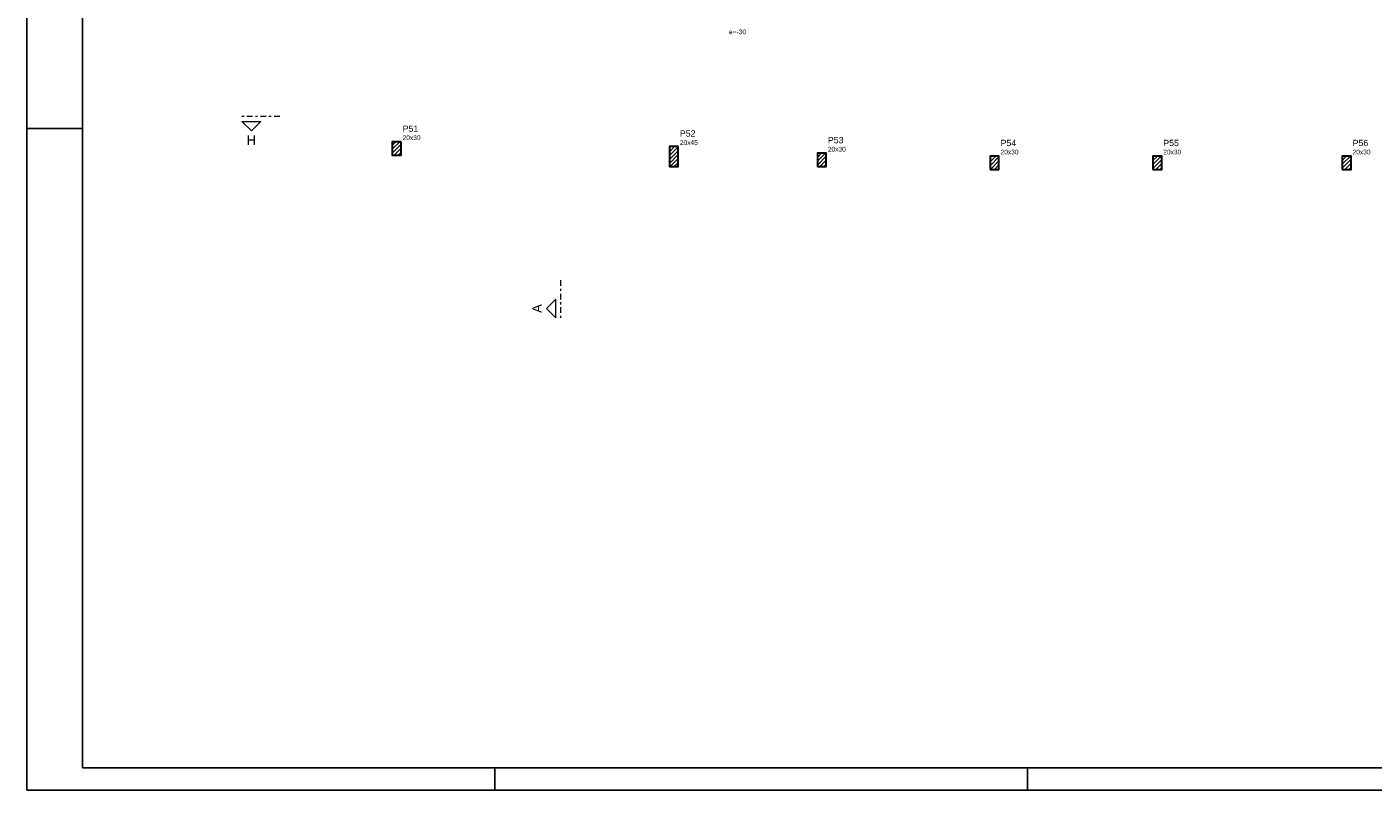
# Model space of a CAD drawing. Header units: millimetres. Extents: x 0 to 119, y 0 to 84.
# Tile 1 of 14: x 0 to 60, y 0 to 34. Entities that reach past the tile are written whole.
import ezdxf

# ---------------------------------------------------------------- set-up
doc = ezdxf.new("R2010")
doc.units = ezdxf.units.MM
doc.header["$MEASUREMENT"] = 0
doc.linetypes.add('DASHDOT', pattern=[2.54, 1.27, -0.635, 0, -0.635])
doc.linetypes.add('NULL', pattern=[0])
for name, color, linetype, lineweight in [('FO-Cortes', 9, 'DASHDOT', 5), ('FO-Hachura pilar que passa', 19, 'Continuous', 5), ('FO-Pilares', 4, 'Continuous', 30), ('FO-Textos das vigas', 7, 'Continuous', 5), ('FO-Textos dos pilares', 7, 'Continuous', 5)]:
    doc.layers.add(name, color=color, linetype=linetype, lineweight=lineweight)
doc.layers.add('SEDUC_MARF', color=1, linetype='Continuous')
doc.layers.add('SEDUC_MARGG', color=7, linetype='Continuous')
doc.styles.add('Arial', font='txt')

msp = doc.modelspace()

# ---------------------------------------------------------------- hatches: boundary and pattern name
at = {"layer": 'FO-Hachura pilar que passa', "linetype": 'Continuous'}
h = msp.add_hatch(dxfattribs=at)
h.set_pattern_fill('ANSI31', color=19, style=0)
h.paths.add_polyline_path([(16.792, 29.1061), (16.592, 29.1061), (16.392, 29.1061), (16.392, 28.8061), (16.392, 28.5061), (16.592, 28.5061), (16.792, 28.5061), (16.792, 28.8061)])
h = msp.add_hatch(dxfattribs=at)
h.set_pattern_fill('ANSI31', color=19, style=0)
h.paths.add_polyline_path([(29.2354, 28.8915), (29.0354, 28.8915), (28.8354, 28.8915), (28.8354, 28.4415), (28.8354, 27.9915), (29.0354, 27.9915), (29.2354, 27.9915), (29.2354, 28.4415)])
h = msp.add_hatch(dxfattribs=at)
h.set_pattern_fill('ANSI31', color=19, style=0)
h.paths.add_polyline_path([(35.4766, 27.9915), (35.6766, 27.9915), (35.8766, 27.9915), (35.8766, 28.2915), (35.8766, 28.5915), (35.6766, 28.5915), (35.4766, 28.5915), (35.4766, 28.2915)])
h = msp.add_hatch(dxfattribs=at)
h.set_pattern_fill('ANSI31', color=19, style=0)
h.paths.add_polyline_path([(43.2294, 27.8639), (43.4294, 27.8639), (43.6294, 27.8639), (43.6294, 28.1639), (43.6294, 28.4639), (43.4294, 28.4639), (43.2294, 28.4639), (43.2294, 28.1639)])
h = msp.add_hatch(dxfattribs=at)
h.set_pattern_fill('ANSI31', color=19, style=0)
h.paths.add_polyline_path([(50.532, 27.8639), (50.732, 27.8639), (50.932, 27.8639), (50.932, 28.1639), (50.932, 28.4639), (50.732, 28.4639), (50.532, 28.4639), (50.532, 28.1639)])
h = msp.add_hatch(dxfattribs=at)
h.set_pattern_fill('ANSI31', color=19, style=0)
h.paths.add_polyline_path([(59.0294, 27.8639), (59.2294, 27.8639), (59.4294, 27.8639), (59.4294, 28.1639), (59.4294, 28.4639), (59.2294, 28.4639), (59.0294, 28.4639), (59.0294, 28.1639)])

# ---------------------------------------------------------------- linework, layer by layer
at = {"layer": 'FO-Cortes', "ltscale": 0.2}
for p, q in [((11.3441, 30.2331), (9.6497, 30.2331)), ((23.9559, 22.8893), (23.9559, 21.1949))]:
    msp.add_line(p, q, dxfattribs=at)
at = {"layer": 'FO-Cortes', "linetype": 'Continuous', "ltscale": 0.2}
for points in [[(9.6497, 30.0213), (10.4969, 30.0213), (10.0733, 29.5977), (9.6497, 30.0213)], [(23.7441, 21.1949), (23.7441, 22.0421), (23.3205, 21.6185), (23.7441, 21.1949)]]:
    msp.add_lwpolyline(points, close=True, dxfattribs=at)
at = {"layer": 'FO-Pilares'}
for points in [[(16.792, 29.1061), (16.592, 29.1061), (16.392, 29.1061), (16.392, 28.8061), (16.392, 28.5061), (16.592, 28.5061), (16.792, 28.5061), (16.792, 28.8061), (16.792, 29.1061)], [(29.2354, 28.8915), (29.0354, 28.8915), (28.8354, 28.8915), (28.8354, 28.4415), (28.8354, 27.9915), (29.0354, 27.9915), (29.2354, 27.9915), (29.2354, 28.4415), (29.2354, 28.8915)], [(35.4766, 27.9915), (35.6766, 27.9915), (35.8766, 27.9915), (35.8766, 28.2915), (35.8766, 28.5915), (35.6766, 28.5915), (35.4766, 28.5915), (35.4766, 28.2915), (35.4766, 27.9915)], [(43.2294, 27.8639), (43.4294, 27.8639), (43.6294, 27.8639), (43.6294, 28.1639), (43.6294, 28.4639), (43.4294, 28.4639), (43.2294, 28.4639), (43.2294, 28.1639), (43.2294, 27.8639)], [(50.532, 27.8639), (50.732, 27.8639), (50.932, 27.8639), (50.932, 28.1639), (50.932, 28.4639), (50.732, 28.4639), (50.532, 28.4639), (50.532, 28.1639), (50.532, 27.8639)], [(59.0294, 27.8639), (59.2294, 27.8639), (59.4294, 27.8639), (59.4294, 28.1639), (59.4294, 28.4639), (59.2294, 28.4639), (59.0294, 28.4639), (59.0294, 28.1639), (59.0294, 27.8639)]]:
    msp.add_lwpolyline(points, close=True, dxfattribs=at)
at = {"layer": 'SEDUC_MARF'}
for p, q in [((0, 29.7), (2.5, 29.7)), ((21.0015, 1), (21.0015, 0)), ((44.9015, 1), (44.9015, 0))]:
    msp.add_line(p, q, dxfattribs=at)
msp.add_lwpolyline([(118.9, 84.1), (0, 84.1), (0, 0), (118.9, 0)], close=True, dxfattribs=at)
at = {"layer": 'SEDUC_MARGG'}
msp.add_lwpolyline([(2.5, 1), (117.9, 1), (117.9, 83.1), (2.5, 83.1), (2.5, 1)], dxfattribs=at)

# ---------------------------------------------------------------- texts
at = {"layer": 'FO-Cortes', "linetype": 'NULL', "ltscale": 0.2, "insert": (10.0734, 28.9627), "char_height": 0.4236, "width": 0.837715, "attachment_point": 8, "line_spacing_factor": 0.798, "style": 'Arial'}
msp.add_mtext('H', dxfattribs=at)
at = {"layer": 'FO-Cortes', "linetype": 'NULL', "ltscale": 0.2, "insert": (23.1086, 21.6181), "char_height": 0.4236, "width": 0.773711, "attachment_point": 8, "rotation": 90.00021, "line_spacing_factor": 0.798, "style": 'Arial'}
msp.add_mtext('A', dxfattribs=at)
at = {"layer": 'FO-Textos das vigas', "linetype": 'NULL', "insert": (31.8954, 33.93), "char_height": 0.2118, "width": 1.499561, "attachment_point": 8, "line_spacing_factor": 0.798, "style": 'Arial'}
msp.add_mtext('e=-30', dxfattribs=at)
at = {"layer": 'FO-Textos dos pilares', "linetype": 'NULL', "attachment_point": 7, "line_spacing_factor": 0.798, "style": 'Arial'}
for s, insert, char_height, width in [('P51', (16.8624, 29.5473), 0.2824, 1.387852), ('P52', (29.3064, 29.3323), 0.2824, 1.387852), ('20x30', (16.8624, 29.177), 0.2118, 1.580273), ('20x45', (29.3064, 28.962), 0.2118, 1.580273), ('P53', (35.9474, 29.0323), 0.2824, 1.387852), ('P54', (43.7004, 28.9053), 0.2824, 1.387852), ('P55', (51.0024, 28.9053), 0.2824, 1.387852), ('P56', (59.5004, 28.9053), 0.2824, 1.387852), ('20x30', (35.9474, 28.662), 0.2118, 1.580273), ('20x30', (43.7004, 28.535), 0.2118, 1.580273), ('20x30', (51.0024, 28.535), 0.2118, 1.580273), ('20x30', (59.5004, 28.535), 0.2118, 1.580273)]:
    msp.add_mtext(s, dxfattribs=dict(at, insert=insert, char_height=char_height, width=width))

doc.saveas('drawing.dxf')
